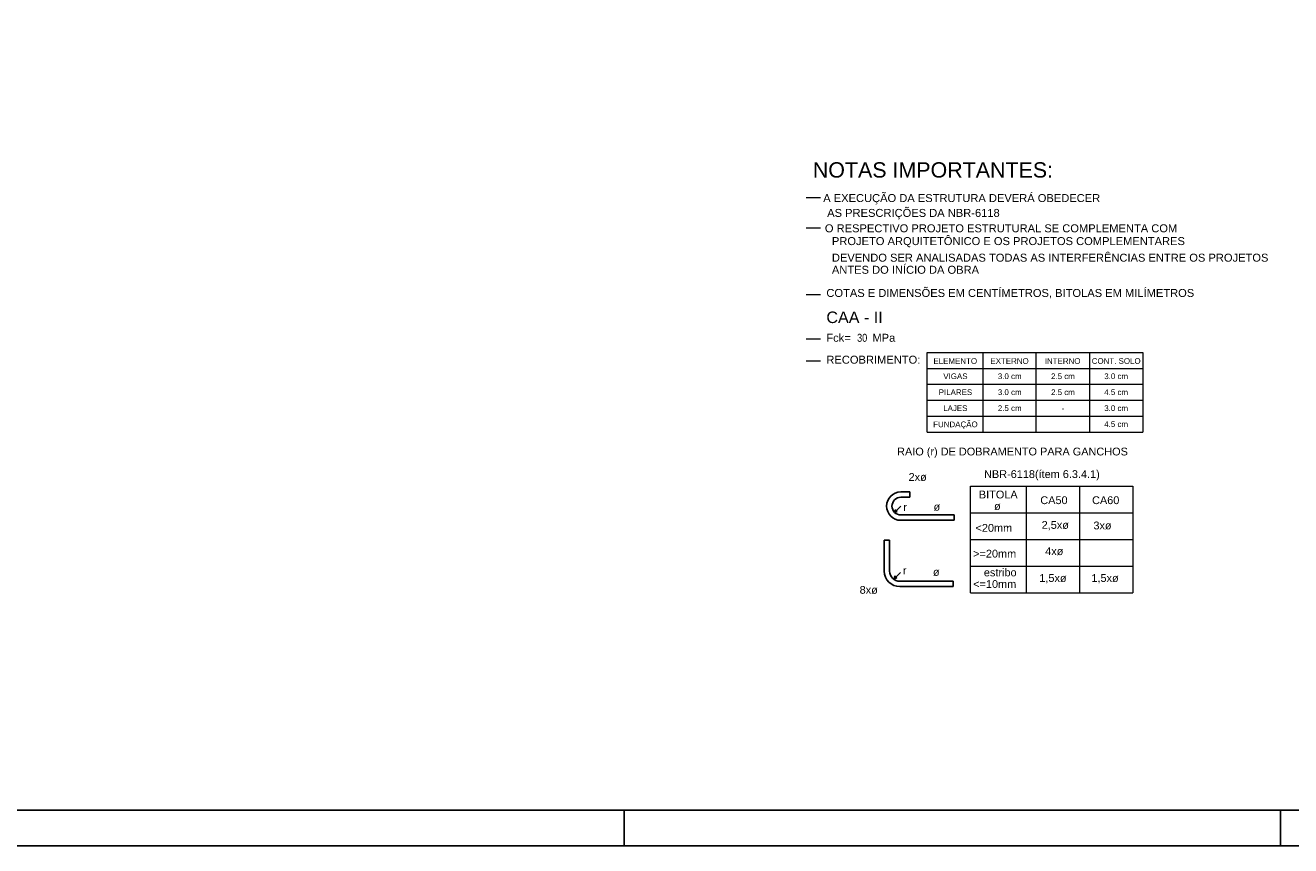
# Model space of a CAD drawing. Header units: millimetres. Extents: x 0 to 119, y 0 to 84.
# Tile 7 of 17: x 47 to 82, y 0 to 23. Entities that reach past the tile are written whole.
import ezdxf

# ---------------------------------------------------------------- set-up
doc = ezdxf.new("R2010")
doc.units = ezdxf.units.MM
doc.header["$MEASUREMENT"] = 0
doc.linetypes.add('NULL', pattern=[0])
doc.layers.get('0').update_dxf_attribs({"lineweight": 18})
doc.layers.add('DIM', color=9, linetype='Continuous', lineweight=5)
doc.layers.add('NOTAS', color=7, linetype='Continuous', lineweight=5)
for name, color, linetype in [('SEDUC_MARF', 1, 'Continuous'), ('SEDUC_MARGG', 7, 'Continuous'), ('Título', 5, 'Continuous')]:
    doc.layers.add(name, color=color, linetype=linetype)
doc.styles.add('Arial', font='txt')
doc.styles.add('ArialN', font='txt')

msp = doc.modelspace()

# ---------------------------------------------------------------- linework, layer by layer
at = {"layer": 'DIM', "color": 4}
for p, q in [((71.9409, 13.9049), (78.0188, 13.9049)), ((71.9409, 11.6549), (71.9409, 13.9049)), ((73.5188, 11.6549), (73.5188, 13.9049)), ((75.0188, 11.6549), (75.0188, 13.9049)), ((76.5188, 13.9049), (76.5188, 11.6549)), ((78.0188, 13.9049), (78.0188, 11.6549)), ((71.9409, 13.4549), (78.0188, 13.4549)), ((71.9409, 13.0049), (78.0188, 13.0049)), ((71.9409, 12.5549), (78.0188, 12.5549)), ((71.9409, 12.1049), (78.0188, 12.1049)), ((71.9409, 11.6549), (78.0188, 11.6549)), ((73.1653, 10.1319), (77.7432, 10.1319)), ((73.1653, 7.1319), (73.1653, 10.1319)), ((74.7432, 7.1319), (74.7432, 10.1319)), ((76.2432, 7.1319), (76.2432, 10.1319)), ((77.7432, 10.1319), (77.7432, 7.1319)), ((73.1653, 9.3819), (77.7432, 9.3819)), ((73.1653, 8.6319), (77.7432, 8.6319)), ((73.1653, 7.8819), (77.7432, 7.8819)), ((73.1653, 7.1319), (77.7432, 7.1319))]:
    msp.add_line(p, q, dxfattribs=at)
at = {"layer": 'NOTAS', "color": 4}
for p, q in [((68.5353, 18.2727), (68.9357, 18.2727)), ((68.5353, 17.412), (68.9357, 17.412)), ((68.5353, 15.5361), (68.9357, 15.5361)), ((68.5353, 14.2888), (68.9357, 14.2888)), ((68.5353, 13.6718), (68.9357, 13.6718))]:
    msp.add_line(p, q, dxfattribs=at)
at = {"layer": 'SEDUC_MARF'}
for p, q in [((63.4015, 1), (63.4015, 0)), ((81.9015, 1), (81.9015, 0))]:
    msp.add_line(p, q, dxfattribs=at)
msp.add_lwpolyline([(118.9, 84.1), (0, 84.1), (0, 0), (118.9, 0)], close=True, dxfattribs=at)
at = {"layer": 'SEDUC_MARGG'}
msp.add_lwpolyline([(2.5, 1), (117.9, 1), (117.9, 83.1), (2.5, 83.1), (2.5, 1)], dxfattribs=at)
at = {"layer": 'Título', "color": 1, "linetype": 'Continuous'}
for p, q in [((71.1998, 9.9714), (71.4498, 9.9714)), ((71.1998, 9.8215), (71.4498, 9.8215)), ((71.4498, 9.8215), (71.4498, 9.9714)), ((71.1998, 9.5715), (71.023, 9.3947)), ((71.023, 9.3947), (71.0394, 9.4714)), ((71.0917, 9.4192), (71.023, 9.3947)), ((71.0394, 9.4714), (71.0917, 9.4192)), ((72.6998, 9.3215), (71.1998, 9.3215)), ((72.6998, 9.3215), (72.6998, 9.1714)), ((72.6998, 9.1714), (71.1998, 9.1714)), ((70.7341, 8.6139), (70.8841, 8.6139)), ((70.7341, 7.74), (70.7341, 8.6139)), ((70.8841, 7.74), (70.8841, 8.6139)), ((71.1913, 7.7029), (71.0146, 7.5262)), ((71.0146, 7.5262), (71.031, 7.6029)), ((71.0832, 7.5506), (71.0146, 7.5262)), ((71.031, 7.6029), (71.0832, 7.5506)), ((72.6712, 7.4529), (71.1712, 7.4529)), ((72.6712, 7.3029), (71.1712, 7.3029)), ((72.6712, 7.4529), (72.6712, 7.3029))]:
    msp.add_line(p, q, dxfattribs=at)
for centre, radius, start in [((71.1998, 9.5715), 0.4, 90), ((71.1998, 9.5715), 0.25, 90), ((71.1712, 7.74), 0.437, 180), ((71.1712, 7.74), 0.287, 179.99999)]:
    msp.add_arc(centre, radius, start, 270, dxfattribs=at)

# ---------------------------------------------------------------- texts
at = {"color": 4, "linetype": 'NULL', "insert": (68.7184, 18.8267), "char_height": 0.432, "width": 18.6624, "attachment_point": 7, "line_spacing_factor": 0.9, "style": 'Arial'}
msp.add_mtext('NOTAS IMPORTANTES:', dxfattribs=at)
at = {"linetype": 'NULL', "attachment_point": 7, "line_spacing_factor": 0.9, "style": 'Arial'}
for s, insert, char_height, width in [('ELEMENTO', (72.1197, 13.5799), 0.16, 3.382165), ('EXTERNO', (73.724, 13.5799), 0.16, 3.382165), ('INTERNO', (75.2569, 13.5799), 0.16, 3.382165), ('CONT. SOLO', (76.5811, 13.5799), 0.16, 3.382165), ('RAIO (r) DE DOBRAMENTO PARA GANCHOS ', (71.0944, 10.9343), 0.22, 19.008), ('2xø', (71.4174, 10.2775), 0.22, 1.584), ('NBR-6118(ítem 6.3.4.1)', (73.5454, 10.2979), 0.22, 11.616), ('BITOLA', (73.3994, 9.7855), 0.22, 3.168), ('r', (71.2704, 9.4325), 0.22, 0.528), ('ø', (72.1224, 9.4395), 0.22, 0.528), ('ø', (73.8264, 9.4585), 0.22, 0.528), ('CA50', (75.1314, 9.6255), 0.22, 2.112), ('CA60', (76.5904, 9.6255), 0.22, 2.112), ('<20mm', (73.3044, 8.8455), 0.22, 2.64), ('2,5xø', (75.1694, 8.8915), 0.22, 2.64), ('3xø', (76.6284, 8.9105), 0.22, 1.584), ('>=20mm', (73.2384, 8.1185), 0.22, 3.168), ('4xø', (75.2684, 8.1855), 0.22, 1.584), ('r', (71.2604, 7.6505), 0.22, 0.528), ('estribo', (73.5404, 7.5895), 0.22, 3.696), ('ø', (72.1044, 7.6015), 0.22, 0.528), ('<=10mm', (73.2394, 7.2625), 0.22, 3.168), ('1,5xø', (75.1034, 7.3945), 0.22, 2.64), ('1,5xø', (76.5714, 7.3945), 0.22, 2.64), ('8xø', (70.0384, 7.0955), 0.22, 1.584)]:
    msp.add_mtext(s, dxfattribs=dict(at, insert=insert, char_height=char_height, width=width))
at = {"layer": 'NOTAS', "linetype": 'NULL', "line_spacing_factor": 0.9, "style": 'Arial'}
for s, insert, char_height, width, attachment_point in [(' A EXECUÇÃO DA ESTRUTURA DEVERÁ OBEDECER ', (68.9244, 18.0742), 0.224551, 22.095806, 7), ('AS PRESCRIÇÕES DA NBR-6118', (69.1234, 17.6552), 0.224551, 14.011975, 7), ('O RESPECTIVO PROJETO ESTRUTURAL SE COMPLEMENTA COM ', (69.0574, 17.2873), 0.224551, 27.485027, 7), ('PROJETO ARQUITETÔNICO E OS PROJETOS COMPLEMENTARES', (69.2564, 16.8683), 0.224551, 26.946105, 7), ('DEVENDO SER ANALISADAS TODAS AS INTERFERÊNCIAS ENTRE OS PROJETOS', (69.2564, 16.4593), 0.224551, 34.491015, 7), ('ANTES DO INÍCIO DA OBRA', (69.2564, 16.1183), 0.224551, 12.395208, 7), ('COTAS E DIMENSÕES EM CENTÍMETROS, BITOLAS EM MILÍMETROS', (69.1004, 15.4263), 0.224551, 29.640716, 7), ('CAA - II', (69.1004, 14.7269), 0.325, 29.640716, 7), ('Fck=       MPa', (69.1004, 14.2017), 0.224551, 7.544909, 7), ('RECOBRIMENTO:', (69.1004, 13.5838), 0.224551, 7.005987, 7), ('VIGAS', (72.3966, 13.1502), 0.16, 6.467065, 7), ('3.0 cm', (74.2694, 13.1502), 0.16, 6.467065, 8), ('2.5 cm', (75.7694, 13.1502), 0.16, 6.467065, 8), ('3.0 cm', (77.2694, 13.1502), 0.16, 6.467065, 8), ('PILARES', (72.2669, 12.7002), 0.16, 6.467065, 7), ('3.0 cm', (74.2694, 12.7002), 0.16, 6.467065, 8), ('2.5 cm', (75.7694, 12.7002), 0.16, 6.467065, 8), ('4.5 cm', (77.2694, 12.7002), 0.16, 6.467065, 8), ('LAJES', (72.3932, 12.2502), 0.16, 6.467065, 7), ('2.5 cm', (74.2694, 12.2502), 0.16, 6.467065, 8), ('-', (75.7694, 12.2502), 0.16, 6.467065, 8), ('3.0 cm', (77.2694, 12.2502), 0.16, 6.467065, 8), ('FUNDAÇÃO', (72.1112, 11.7474), 0.16, 6.467065, 7), ('4.5 cm', (77.2694, 11.8002), 0.16, 6.467065, 8)]:
    msp.add_mtext(s, dxfattribs=dict(at, insert=insert, char_height=char_height, width=width, attachment_point=attachment_point))
at = {"layer": 'NOTAS', "color": 7, "linetype": 'NULL', "insert": (69.9664, 14.2017), "char_height": 0.22455, "width": 1.077844, "attachment_point": 7, "line_spacing_factor": 0.9, "style": 'ArialN'}
msp.add_mtext('30', dxfattribs=at)

doc.saveas('drawing.dxf')
